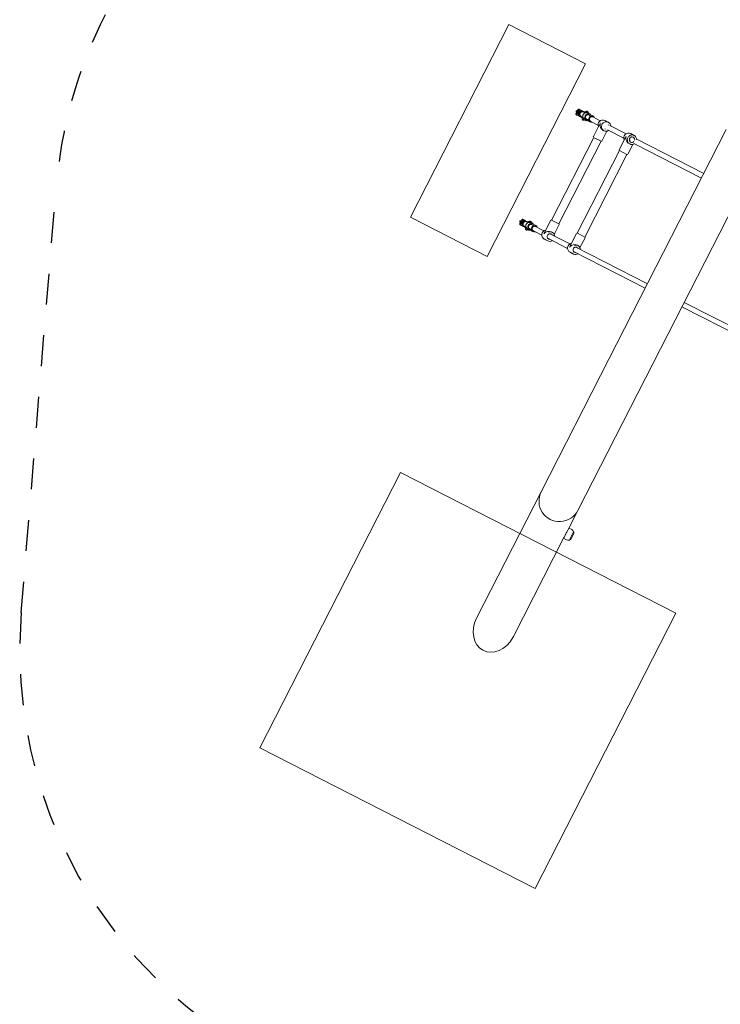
# Model space of a CAD drawing. Extents: x 5459245 to 5462690, y 5971016 to 5972523.
# Tile 79 of 136: x 5462449.27 to 5462451.54, y 5972208.21 to 5972211.39. Entities that reach past the tile are written whole.
import ezdxf

# ---------------------------------------------------------------- set-up
doc = ezdxf.new("R2010")
doc.units = 0
doc.linetypes.add('8', pattern=[0.5, 0.25, -0.25])
doc.layers.add('A_MAŁA ARCHITEKTURA', color=195, linetype='CONTINUOUS', lineweight=9)

# ---------------------------------------------------------------- blocks, each defined once
blk = doc.blocks.new('A$C43995eb0')
at = {"layer": 'A_MAŁA ARCHITEKTURA'}
for p, q in [((5750.6, 500), (6750.6, 500)), ((5750.6, 500), (5750.6, -500)), ((6750.6, 500), (6750.6, -500)), ((5750.6, -500), (6750.6, -500)), ((4300.6, -568.6), (5000.6, -568.6)), ((4300.6, -568.6), (4300.6, -847.6)), ((5000.6, -568.6), (5000.6, -847.6)), ((4300.6, -847.6), (5000.6, -847.6))]:
    blk.add_line(p, q, dxfattribs=at)
at = {"layer": 'A_MAŁA ARCHITEKTURA', "linetype": 'Continuous'}
for p, q in [((4842.6, 327.3), (4842.6, 66.5)), ((4858.6, 66.5), (4858.6, 327.3)), ((5117.4, 66.5), (4282.9, 66.5)), ((5598.4, 66.5), (5117.4, 66.5)), ((5670, 66.5), (5598.4, 66.5)), ((5662.6, 77.4), (5662.6, 66.5)), ((5665.9, 86), (5665.9, 85.7)), ((5693.1, 85.9), (5666.1, 85.9)), ((5695.9, 66.5), (5670, 66.5)), ((5673.2, 88.5), (5689, 88.5)), ((5685.1, 66.3), (5685.1, 66.5)), ((5699.6, 66.5), (5695.9, 66.5)), ((5696.3, 85.7), (5696.3, 86)), ((5699.6, 66.5), (5699.6, 77.4)), ((6056, 66.5), (5699.6, 66.5)), ((4282.9, -66.5), (5117.4, -66.5)), ((4442.6, -66.5), (4442.6, -310.4)), ((4458.6, -310.4), (4458.6, -66.5)), ((4842.6, -66.5), (4842.6, -327.3)), ((4858.6, -327.3), (4858.6, -66.5)), ((5117.4, -66.5), (5598.4, -66.5)), ((5598.4, -66.5), (6057.8, -66.5)), ((4498.7, -314.2), (4463, -314.2)), ((4500.6, -343.3), (4500.6, -316.1)), ((4800.6, -316.2), (4500.6, -316.2)), ((4800.6, -316.1), (4800.6, -342.9)), ((4838.3, -314.2), (4802.5, -314.2)), ((4435.1, -323.3), (4435.1, -328.8)), ((4435.1, -330.6), (4435.1, -336)), ((4435.8, -334.1), (4435.8, -334)), ((4442.6, -348.9), (4442.6, -408.4)), ((4444.5, -329.7), (4444.8, -329.4)), ((4449.6, -345), (4449.6, -344.5)), ((4454.3, -345.2), (4498.7, -345.2)), ((4458.6, -408.4), (4458.6, -348.9)), ((4466.1, -326.1), (4466.1, -323.3)), ((4500.6, -343.2), (4800.6, -343.2)), ((4800.6, -342.9), (4800.6, -343.3)), ((4802.5, -345.2), (4847, -345.2)), ((4835.1, -323.3), (4835.1, -326.1)), ((4842.6, -348.9), (4842.6, -421.1)), ((4851.6, -344.5), (4851.6, -345)), ((4858.6, -421.1), (4858.6, -348.9)), ((4866.1, -328.8), (4866.1, -323.3)), ((4866.1, -336), (4866.1, -330.6)), ((4498.7, -408), (4463, -408)), ((4500.6, -437.1), (4500.6, -409.9)), ((4800.6, -410), (4500.6, -410)), ((4800.6, -409.9), (4800.6, -436.7)), ((4838.3, -408), (4802.5, -408)), ((4435.1, -417.1), (4435.1, -422.6)), ((4435.1, -424.4), (4435.1, -429.9)), ((4435.8, -427.9), (4435.8, -427.8)), ((4442.6, -442.8), (4442.6, -469.3)), ((4449.6, -438.8), (4449.6, -438.3)), ((4454.3, -439), (4498.7, -439)), ((4458.6, -469.3), (4458.6, -442.8)), ((4466.1, -419.9), (4466.1, -417.1)), ((4500.6, -437), (4800.6, -437)), ((4800.6, -436.7), (4800.6, -437.1)), ((4802.5, -439), (4847, -439)), ((4835.1, -417.1), (4835.1, -419.9)), ((4842.6, -442.8), (4842.6, -473.1)), ((4851.6, -438.3), (4851.6, -438.8)), ((4858.6, -473.1), (4858.6, -442.8)), ((4866.1, -422.6), (4866.1, -417.1)), ((4866.1, -429.9), (4866.1, -424.4)), ((4439.6, -471.1), (4439.6, -482.8)), ((4442.6, -469.3), (4442.6, -469.9)), ((4442.6, -469.9), (4442.6, -471.1)), ((4442.6, -471.1), (4442.6, -471.5)), ((4442.6, -471.5), (4442.6, -482.8)), ((4442.7, -477.8), (4442.7, -472.5)), ((4458.6, -469.9), (4458.6, -469.3)), ((4458.6, -471.1), (4458.6, -469.9)), ((4458.6, -471.5), (4458.6, -471.1)), ((4458.6, -471.5), (4458.6, -482.8)), ((4458.6, -477.8), (4458.6, -472.5)), ((4461.6, -482.8), (4461.6, -471.1)), ((4839.6, -474.3), (4839.6, -486)), ((4842.6, -473.1), (4842.6, -473.6)), ((4842.6, -473.6), (4842.6, -474.7)), ((4842.6, -474.7), (4842.6, -475.1)), ((4842.6, -475.1), (4842.6, -486)), ((4842.7, -480.4), (4842.7, -476.1)), ((4858.6, -473.6), (4858.6, -473.1)), ((4858.6, -474.7), (4858.6, -473.6)), ((4858.6, -475.1), (4858.6, -474.7)), ((4858.6, -475.1), (4858.6, -486)), ((4858.6, -480.4), (4858.6, -476.1)), ((4861.6, -486), (4861.6, -474.3)), ((4437.2, -485.4), (4437.1, -485.5)), ((4437.1, -485.5), (4437.1, -491.2)), ((4437.1, -491.2), (4437.2, -491.3)), ((4437.2, -492.5), (4437.2, -484.2)), ((4439.6, -490.3), (4439.6, -482.8)), ((4440.6, -500.4), (4440.6, -503.1)), ((4440.6, -509.3), (4440.6, -512)), ((4440.9, -499.2), (4440.8, -499.7)), ((4443.1, -480.9), (4442.6, -480.7)), ((4442.6, -483.4), (4442.6, -484.7)), ((4442.6, -497.7), (4442.6, -498.2)), ((4442.6, -498.2), (4442.6, -503.5)), ((4458.6, -480.7), (4458.2, -480.9)), ((4458.6, -484.7), (4458.6, -483.4)), ((4458.6, -498.2), (4458.6, -497.7)), ((4458.6, -503.5), (4458.6, -498.2)), ((4460.5, -499.7), (4460.4, -499.2)), ((4460.6, -503.1), (4460.6, -500.4)), ((4460.6, -512), (4460.6, -509.3)), ((4461.6, -482.8), (4461.6, -490.3)), ((4464.1, -483.3), (4464, -483.4)), ((4464, -493.3), (4464.1, -493.3)), ((4464.1, -483.3), (4464.1, -493.3)), ((4837.2, -487.8), (4837.1, -487.8)), ((4837.1, -487.8), (4837.1, -493.5)), ((4837.1, -493.5), (4837.2, -493.6)), ((4837.2, -494.8), (4837.2, -486.5)), ((4839.6, -493), (4839.6, -486)), ((4840.6, -501.8), (4840.6, -504.4)), ((4842.6, -486.7), (4842.6, -487.9)), ((4842.6, -500.3), (4842.6, -500.8)), ((4842.6, -500.8), (4842.6, -505.9)), ((4858.6, -487.9), (4858.6, -486.7)), ((4858.6, -500.8), (4858.6, -500.3)), ((4858.6, -505.9), (4858.6, -500.8)), ((4860.6, -504.4), (4860.6, -501.8)), ((4861.6, -486), (4861.6, -493)), ((4864.1, -485.7), (4864, -485.7)), ((4864, -495.6), (4864.1, -495.7)), ((4864.1, -485.7), (4864.1, -495.7)), ((4440.6, -518.1), (4440.6, -520)), ((4446.6, -511.9), (4446.6, -511)), ((4447.6, -511.5), (4447.6, -514.2)), ((4447.6, -520.4), (4447.6, -523.1)), ((4453.6, -514.2), (4453.6, -511.5)), ((4453.6, -523.1), (4453.6, -520.4)), ((4454.6, -511), (4454.6, -512)), ((4460.6, -520), (4460.6, -518.1)), ((4840.6, -510.1), (4840.6, -512.6)), ((4840.6, -518.3), (4840.6, -520)), ((4847.6, -513.3), (4847.6, -515.1)), ((4847.6, -515.1), (4847.8, -516)), ((4847.6, -520.9), (4847.6, -523.4)), ((4853.4, -516.2), (4853.6, -515.1)), ((4853.6, -515.1), (4853.6, -513.2)), ((4853.6, -523.4), (4853.6, -520.9)), ((4860.6, -512.6), (4860.6, -510.1)), ((4860.6, -520), (4860.6, -518.3))]:
    blk.add_line(p, q, dxfattribs=at)
at = {"layer": 'A_MAŁA ARCHITEKTURA', "linetype": '8', "lineweight": 25, "ltscale": 2}
blk.add_line((6712.3, -1387), (5437.3, -1912), dxfattribs=at)
at = {"layer": 'A_MAŁA ARCHITEKTURA', "linetype": 'Continuous', "flags": 128}
for points in [[(4466.1, -323.3), (4466, -325.6), (4465.4, -327.9), (4464.5, -330), (4463.3, -332), (4461.8, -333.8), (4460, -335.3), (4458, -336.6), (4455.9, -337.5), (4453.6, -338.1), (4451.2, -338.4), (4448.9, -338.3), (4446.5, -337.9), (4444.3, -337.1), (4442.2, -336), (4440.3, -334.6), (4438.7, -332.9), (4437.3, -331), (4436.3, -329), (4435.5, -326.8), (4435.2, -324.5), (4435.2, -322.2), (4435.5, -319.9), (4436.3, -317.7), (4437.3, -315.6), (4438.7, -313.7), (4440.3, -312.1), (4442.2, -310.7), (4443.1, -310.2)], [(4441.6, -323.3), (4441.8, -325.1), (4442.4, -326.8), (4443.3, -328.3), (4444.4, -329.7), (4445.9, -330.8), (4447.5, -331.5), (4449.3, -332), (4451.1, -332.1), (4452.9, -331.8), (4454.6, -331.2), (4456.2, -330.2), (4457.5, -329), (4458.5, -327.6), (4459.2, -325.9), (4459.6, -324.2), (4459.6, -322.4), (4459.2, -320.7), (4458.5, -319.1), (4457.5, -317.6), (4456.2, -316.4), (4454.6, -315.5), (4453.2, -314.9)], [(4841.6, -323.3), (4841.8, -325.1), (4842.4, -326.8), (4843.3, -328.3), (4844.4, -329.7), (4845.9, -330.8), (4847.5, -331.5), (4849.3, -332), (4851.1, -332.1), (4852.9, -331.8), (4854.6, -331.2), (4856.2, -330.2), (4857.5, -329), (4858.5, -327.6), (4859.2, -325.9), (4859.6, -324.2), (4859.6, -322.4), (4859.2, -320.7), (4858.6, -319.3)], [(4466.1, -417.1), (4466, -419.4), (4465.4, -421.7), (4464.5, -423.8), (4463.3, -425.8), (4461.8, -427.6), (4460, -429.1), (4458, -430.4), (4455.9, -431.3), (4453.6, -431.9), (4451.2, -432.2), (4448.9, -432.1), (4446.5, -431.7), (4444.3, -430.9), (4442.2, -429.8), (4440.3, -428.4), (4438.7, -426.7), (4437.3, -424.8), (4436.3, -422.8), (4435.5, -420.6), (4435.2, -418.3), (4435.2, -416), (4435.5, -413.7), (4436.3, -411.5), (4437.3, -409.4), (4438.7, -407.6), (4440.3, -405.9), (4442.2, -404.5), (4442.6, -404.2)], [(4841.6, -417.1), (4841.8, -418.9), (4842.4, -420.6), (4843.3, -422.1), (4844.4, -423.5), (4845.9, -424.6), (4847.5, -425.3), (4849.3, -425.8), (4851.1, -425.9), (4852.9, -425.6), (4854.6, -425), (4856.2, -424.1), (4857.5, -422.8), (4858.5, -421.4), (4859.2, -419.8), (4859.6, -418), (4859.6, -416.3), (4859.2, -414.5), (4858.6, -413.1)], [(4442.6, -483.4), (4442.8, -485.1), (4443.4, -486.7), (4444.3, -488.1), (4445.5, -489.3), (4446.9, -490.3), (4448.5, -490.9), (4450.2, -491.1), (4451.9, -491.1), (4453.6, -490.6), (4455.1, -489.8), (4456.4, -488.7), (4457.5, -487.4), (4458.2, -485.9), (4458.6, -484.3), (4458.6, -482.6), (4458.2, -480.9), (4457.5, -479.4), (4456.4, -478.1), (4455.9, -477.6)], [(4842.6, -486.7), (4842.8, -488.4), (4843.4, -490), (4844.3, -491.4), (4845.5, -492.7), (4846.9, -493.6), (4848.5, -494.2), (4850.2, -494.5), (4851.9, -494.4), (4853.6, -494), (4855.1, -493.2), (4856.4, -492.1), (4857.5, -490.7), (4858.2, -489.2), (4858.6, -487.6), (4858.6, -485.9), (4858.2, -484.3), (4857.5, -482.7), (4856.4, -481.4), (4856, -481)], [(4843.4, -483.5), (4843.3, -483.4), (4842.6, -483)], [(4858.6, -483), (4858, -483.4), (4857.9, -483.5)]]:
    blk.add_lwpolyline(points, dxfattribs=at)
at = {"layer": 'A_MAŁA ARCHITEKTURA', "linetype": '8', "lineweight": 25, "ltscale": 2}
for centre, start, end in [((6141.1, 0), 292.3801, 67.6199), ((4866.1, -525), 270, 292.3801)]:
    blk.add_arc(centre, 1500, start, end, dxfattribs=at)
at = {"layer": 'A_MAŁA ARCHITEKTURA', "linetype": 'Continuous'}
for centre, radius, start, end in [((5598.4, 0), 66.5, 270, 90), ((5674.7, 77.4), 12, 136.4988, 180), ((5666, 86), 0.1, 127.1849, 180.1972), ((5673.2, 76.5), 12, 90, 127.1849), ((5689, 76.5), 12, 52.8151, 90), ((5696.2, 86), 0.1, 359.8028, 52.8151), ((5687.6, 77.4), 12, 0, 43.5012), ((4450.4, -323.4), 8.78, 105.6149, 179.502), ((4451.2, -323.4), 15, 0.2813, 62.0089), ((4498.7, -316.1), 1.9, 0, 90), ((4802.5, -316.1), 1.9, 90, 180), ((4850, -323.3), 14.8, 119.7145, 226.3774), ((4851.2, -323.4), 15, 0.2345, 60.081), ((4450.7, -335.6), 15.6, 181.5851, 322.0232), ((4498.7, -343.3), 1.9, 270, 0), ((4802.5, -343.3), 1.9, 180, 270), ((4850.6, -335.6), 15.6, 217.904, 358.4877), ((4850.2, -323.3), 8.56, 152.0301, 179.952), ((4450.2, -417.2), 8.6, 143.5605, 179.8922), ((4451.1, -417.2), 8.59, 1.1791, 36.4693), ((4451.2, -417.2), 15, 0.2691, 60.0561), ((4498.7, -409.9), 1.9, 0, 90), ((4802.5, -409.9), 1.9, 90, 180), ((4850, -417.1), 14.8, 119.7145, 226.3774), ((4850.2, -417.1), 8.56, 152.0301, 179.952), ((4851.2, -417.2), 15, 0.2345, 60.081), ((4450.7, -429.4), 15.6, 181.5851, 322.0232), ((4498.7, -437.1), 1.9, 270, 0), ((4802.5, -437.1), 1.9, 180, 270), ((4850.6, -429.4), 15.6, 217.904, 358.4877), ((4450.1, -471.2), 10.5, 135.5285, 179.8107), ((4450.5, -469.2), 7.86, 180.8626, 271.036), ((4450.6, -469.1), 8, 181.4334, 358.5666), ((4450.6, -469.7), 8, 181.4334, 358.5666), ((4450.6, -471.5), 8, 180, 0), ((4450.3, -483.5), 7.64, 129.6566, 179.7778), ((4450.1, -478.7), 7.49, 172.5787, 179.9992), ((4450.8, -469.2), 7.86, 268.964, 359.1374), ((4451.2, -471.2), 10.5, 0.2227, 44.4381), ((4451.2, -478.7), 7.49, 0.0008, 7.4213), ((4850.2, -474.3), 10.5, 135.6948, 179.8396), ((4850.5, -473), 7.88, 180.7343, 270.8862), ((4850.6, -472.9), 8, 181.2234, 358.7766), ((4850.6, -473.4), 8, 181.2234, 358.7766), ((4850.6, -475.1), 8, 180, 0), ((4850.8, -473), 7.88, 269.1138, 359.2657), ((4851.1, -474.3), 10.6, 0.1888, 44.2768), ((4441, -484.2), 3.87, 111.2369, 180), ((4441, -492.5), 3.87, 180, 277.2691), ((4450.6, -482.5), 11, 181.4831, 358.5169), ((4450.3, -490.3), 10.6, 180.4617, 246.5807), ((4450.1, -482.8), 7.49, 180, 182.5558), ((4450.6, -484.5), 8, 181.4703, 358.5297), ((4450.6, -503.5), 8, 180, 0), ((4451, -490.3), 10.6, 293.4193, 359.5383), ((4451.2, -482.8), 7.49, 357.4442, 360), ((4460.2, -492.5), 3.87, 262.7309, 347.8292), ((4460.2, -484.2), 3.86, 12.1708, 68.7631), ((4841, -486.5), 3.86, 111.2369, 180), ((4841, -494.8), 3.86, 180, 274.1061), ((4850.6, -485.7), 11, 181.2658, 358.7342), ((4850.3, -492.9), 10.7, 180.3921, 246.3944), ((4850.2, -481.3), 7.56, 172.6145, 179.9993), ((4850.3, -486.8), 7.68, 131.3375, 179.8198), ((4850.2, -486), 7.56, 180.0001, 182.925), ((4850.6, -487.7), 8, 181.2549, 358.7451), ((4850.6, -505.9), 8, 180, 0), ((4851, -492.9), 10.7, 293.6056, 359.6079), ((4851.1, -481.3), 7.56, 0.0007, 7.3855), ((4851.1, -486), 7.56, 357.0723, 359.9999), ((4860.2, -494.8), 3.86, 265.8939, 347.8292), ((4860.2, -486.5), 3.86, 12.1708, 68.7631)]:
    blk.add_arc(centre, radius, start, end, dxfattribs=at)
for centre, major_axis, ratio, start_param, end_param in [((6057.8, 0), (-83.3, 0), 0.798754, 1.570796, 4.676347), ((4450.6, -329.7), (12.2, -12.2), 0.787434, 5.31486, 5.379421), ((4450.6, -329.7), (12.2, 12.2), 0.787434, 3.980796, 4.045357), ((4450.6, -329.7), (12.2, 12.2), 0.787434, 4.045357, 5.616154), ((4450.6, -329.7), (-12.2, 12.2), 0.787434, 2.237828, 2.474561), ((4850.6, -329.7), (-12.2, 12.2), 0.787434, 0.667032, 2.237828), ((4850.6, -329.7), (12.2, 12.2), 0.787434, 3.808624, 4.045357), ((4850.6, -329.7), (12.2, 12.2), 0.787434, 4.045357, 4.109918), ((4850.6, -329.7), (-12.2, 12.2), 0.787434, 2.237828, 2.302389), ((4450.6, -423.5), (12.2, -12.2), 0.787434, 5.31486, 5.379421), ((4450.6, -423.5), (12.2, 12.2), 0.787434, 3.980796, 4.045357), ((4450.6, -423.5), (12.2, 12.2), 0.787434, 4.045357, 5.616154), ((4450.6, -423.5), (-12.2, 12.2), 0.787434, 2.237828, 2.474561), ((4850.6, -423.5), (-12.2, 12.2), 0.787434, 0.667032, 2.237828), ((4850.6, -423.5), (12.2, 12.2), 0.787434, 3.808624, 4.045357), ((4850.6, -423.5), (12.2, 12.2), 0.787434, 4.045357, 4.109918), ((4850.6, -423.5), (-12.2, 12.2), 0.787434, 2.237828, 2.302389), ((4450.6, -476.8), (0, 8.38), 0.954881, 1.691133, 1.99369), ((4450.6, -476.8), (0, 8.38), 0.954881, 4.289496, 4.592052), ((4850.6, -479.4), (0, 8.37), 0.955972, 1.691505, 2.04311), ((4850.6, -479.4), (0, 8.37), 0.955972, 4.240075, 4.591679)]:
    blk.add_ellipse(centre, major_axis=major_axis, ratio=ratio, start_param=start_param, end_param=end_param, dxfattribs=at)
for points, knots in [([(5677.8, 66.5), (5678.3, 66.5), (5679.3, 66.5), (5681.2, 66.4), (5683, 66.3), (5684.7, 66.3), (5685.9, 66.3), (5686.6, 66.3), (5686.6, 66.3), (5686.6, 66.4)], [0, 0, 0, 0, 0.141689, 0.293386, 0.445515, 0.597896, 0.749952, 0.901612, 1, 1, 1, 1]), ([(5686.6, 66.4), (5686.6, 66.4), (5686.4, 66.4), (5685.8, 66.5), (5685.2, 66.5), (5685.1, 66.5)], [0, 0, 0, 0, 0.45196, 0.903943, 1, 1, 1, 1]), ([(6056, 66.5), (6056.2, 66.5), (6056.8, 66.5), (6057.8, 66.5), (6058.8, 66.5), (6059.7, 66.4), (6060.4, 66.4), (6060.7, 66.4), (6060.8, 66.5), (6060.8, 66.5)], [0, 0, 0, 0, 0.143147, 0.295194, 0.447371, 0.599621, 0.751773, 0.903809, 1, 1, 1, 1]), ([(4435.8, -334), (4435.8, -333.9), (4435.8, -333.6), (4435.6, -332.8), (4435.4, -331.7), (4435.2, -330.3), (4435.1, -329.2), (4435.1, -328.8), (4435.1, -328.8)], [0, 0, 0, 0, 0.181541, 0.357533, 0.549495, 0.765929, 0.998551, 1, 1, 1, 1]), ([(4435.2, -329.6), (4435.2, -329.7), (4435.1, -330.4), (4435.1, -331.5), (4435.3, -332.8), (4435.6, -333.8), (4435.7, -334), (4435.7, -334.1)], [0, 0, 0, 0, 0.048894, 0.288697, 0.532361, 0.773054, 1, 1, 1, 1]), ([(4444.8, -329.5), (4445.1, -329.2), (4445.7, -328.7), (4446.4, -328.4), (4446.8, -328.2)], [0, 0, 0, 0, 0.5156008, 1, 1, 1, 1]), ([(4454.5, -328.2), (4454.6, -328.2), (4455.1, -328.4), (4455.9, -328.9), (4456.5, -329.5), (4456.7, -329.7)], [0, 0, 0, 0, 0.048801, 0.678264, 1, 1, 1, 1]), ([(4866.1, -328.8), (4866.1, -329.3), (4866.1, -330.3), (4865.9, -331.9), (4865.6, -333.1), (4865.5, -333.9), (4865.5, -334.2), (4865.6, -334), (4865.8, -333.5), (4866, -332.6), (4866.1, -331.3), (4866.2, -330.2), (4866.1, -329.6), (4866.1, -329.6)], [0, 0, 0, 0, 0.110665, 0.220574, 0.328974, 0.427277, 0.512811, 0.592746, 0.678373, 0.773272, 0.879043, 0.988761, 1, 1, 1, 1]), ([(4435.8, -427.8), (4435.8, -427.7), (4435.8, -427.4), (4435.6, -426.6), (4435.4, -425.5), (4435.2, -424.1), (4435.1, -423), (4435.1, -422.6), (4435.1, -422.6)], [0, 0, 0, 0, 0.181541, 0.357533, 0.549495, 0.765929, 0.998551, 1, 1, 1, 1]), ([(4435.2, -423.4), (4435.2, -423.5), (4435.1, -424.2), (4435.1, -425.3), (4435.3, -426.6), (4435.6, -427.6), (4435.7, -427.8), (4435.7, -427.9)], [0, 0, 0, 0, 0.048894, 0.288697, 0.532361, 0.773054, 1, 1, 1, 1]), ([(4866.1, -422.6), (4866.1, -423.1), (4866.1, -424.1), (4865.9, -425.7), (4865.6, -426.9), (4865.5, -427.7), (4865.5, -428), (4865.6, -427.8), (4865.8, -427.3), (4866, -426.4), (4866.1, -425.1), (4866.2, -424), (4866.1, -423.4), (4866.1, -423.4)], [0, 0, 0, 0, 0.1106647, 0.2205743, 0.3289739, 0.4272768, 0.5128107, 0.5927458, 0.6783727, 0.7732717, 0.8790429, 0.9887612, 1, 1, 1, 1]), ([(4437.2, -489.1), (4436.9, -489.3), (4436.3, -489.8), (4435.5, -490.8), (4434.9, -492.1), (4434.8, -493), (4434.8, -493.5)], [0, 0, 0, 0, 0.172484, 0.447161, 0.725293, 1, 1, 1, 1]), ([(4434.8, -493.5), (4434.8, -493.9), (4434.9, -494.7), (4435.5, -496), (4436.6, -497.3), (4438.2, -498.3), (4439.9, -498.9), (4441.3, -499.4), (4442.3, -499.5), (4442.6, -499.6)], [0, 0, 0, 0, 0.126343, 0.243395, 0.440237, 0.594726, 0.754026, 0.925395, 1, 1, 1, 1]), ([(4440.8, -499.6), (4440.8, -499.7), (4440.7, -499.9), (4440.6, -500.3), (4440.7, -500.8), (4440.8, -501.4), (4441.2, -502.1), (4441.8, -502.8), (4442.4, -503), (4442.6, -503.1)], [0, 0, 0, 0, 0.05676, 0.166539, 0.27631, 0.38608, 0.608013, 0.829971, 1, 1, 1, 1]), ([(4440.8, -508.4), (4440.8, -508.5), (4440.7, -508.7), (4440.6, -509.2), (4440.7, -509.6), (4440.8, -510.3), (4441.2, -511), (4441.9, -511.7), (4442.8, -512.1), (4443.4, -512.2), (4443.6, -512.2), (4443.6, -512.2)], [0, 0, 0, 0, 0.046198, 0.135551, 0.224896, 0.314241, 0.494877, 0.675534, 0.856258, 0.992782, 1, 1, 1, 1]), ([(4440.7, -503.1), (4440.7, -503.2), (4440.7, -503.5), (4440.8, -504.1), (4441.2, -504.9), (4441.9, -505.5), (4442.6, -505.9), (4443, -505.9), (4443.1, -505.9)], [0, 0, 0, 0, 0.08964, 0.209021, 0.450382, 0.691772, 0.933251, 1, 1, 1, 1]), ([(4440.8, -503.9), (4440.8, -504.1), (4441, -504.5), (4441.5, -505.3), (4442.2, -506), (4442.9, -506.3), (4443.2, -506.5)], [0, 0, 0, 0, 0.191911, 0.388185, 0.75547, 1, 1, 1, 1]), ([(4442.7, -506.2), (4442.3, -506.5), (4441.6, -507), (4441, -507.8), (4440.8, -508.3), (4440.8, -508.5)], [0, 0, 0, 0, 0.436572, 0.72302, 1, 1, 1, 1]), ([(4446, -500), (4446.8, -500.2), (4448.3, -500.6), (4451, -500.8), (4453.4, -500.5), (4454.7, -500.2), (4455.2, -500)], [0, 0, 0, 0, 0.266006, 0.531719, 0.802227, 1, 1, 1, 1]), ([(4460.5, -508.4), (4460.6, -508.7), (4460.7, -509.1), (4460.6, -509.9), (4460.3, -510.7), (4459.7, -511.5), (4458.8, -512), (4458.1, -512.2), (4457.7, -512.2), (4457.6, -512.2), (4457.6, -512.2)], [0, 0, 0, 0, 0.15914, 0.248365, 0.42876, 0.609162, 0.78963, 0.970096, 0.992792, 1, 1, 1, 1]), ([(4458, -506.5), (4458.1, -506.4), (4458.9, -506.1), (4459.6, -505.5), (4460.3, -504.6), (4460.4, -504.1), (4460.5, -503.9)], [0, 0, 0, 0, 0.083285, 0.519481, 0.763778, 1, 1, 1, 1]), ([(4460.6, -503.1), (4460.6, -503.2), (4460.6, -503.5), (4460.5, -504.1), (4460.1, -504.9), (4459.4, -505.5), (4458.7, -505.9), (4458.3, -505.9), (4458.2, -505.9)], [0, 0, 0, 0, 0.091441, 0.213218, 0.459427, 0.705663, 0.951991, 1, 1, 1, 1]), ([(4458.6, -499.6), (4458.9, -499.5), (4460, -499.4), (4461.4, -498.9), (4463, -498.3), (4464.7, -497.3), (4465.8, -496), (4466.4, -494.7), (4466.5, -493.9), (4466.5, -493.5)], [0, 0, 0, 0, 0.074605, 0.245974, 0.405274, 0.559763, 0.756605, 0.873657, 1, 1, 1, 1]), ([(4460.5, -499.6), (4460.6, -499.8), (4460.7, -500.3), (4460.6, -501.1), (4460.3, -501.8), (4459.7, -502.6), (4459.1, -503), (4458.7, -503.1), (4458.6, -503.1)], [0, 0, 0, 0, 0.195119, 0.304518, 0.525698, 0.746887, 0.968156, 1, 1, 1, 1]), ([(4460.5, -508.5), (4460.5, -508.3), (4460.3, -507.9), (4459.8, -507.1), (4459.2, -506.5), (4458.7, -506.2), (4458.6, -506.2)], [0, 0, 0, 0, 0.224852, 0.454816, 0.885143, 1, 1, 1, 1]), ([(4466.5, -493.5), (4466.5, -493.1), (4466.4, -492.2), (4465.9, -490.9), (4465.1, -489.9), (4464.4, -489.4), (4464.1, -489.2)], [0, 0, 0, 0, 0.238885, 0.504926, 0.792445, 1, 1, 1, 1]), ([(4837.2, -491.3), (4836.7, -491.6), (4836, -492.1), (4835, -493.7), (4834.9, -494.8), (4834.8, -495.5)], [0, 0, 0, 0, 0.373567, 0.605169, 1, 1, 1, 1]), ([(4834.8, -495.5), (4834.8, -495.9), (4834.9, -496.6), (4835.5, -497.9), (4836.6, -499.2), (4838.3, -500.2), (4840, -500.8), (4841.4, -501.2), (4842.4, -501.3), (4842.6, -501.4)], [0, 0, 0, 0, 0.124841, 0.241223, 0.439377, 0.597504, 0.758593, 0.930089, 1, 1, 1, 1]), ([(4840.8, -501), (4840.8, -501.1), (4840.7, -501.3), (4840.6, -501.7), (4840.7, -502.2), (4840.8, -502.9), (4841.2, -503.6), (4841.8, -504.3), (4842.4, -504.5), (4842.6, -504.6)], [0, 0, 0, 0, 0.070558, 0.178731, 0.286896, 0.395061, 0.613747, 0.832458, 1, 1, 1, 1]), ([(4840.8, -509.2), (4840.8, -509.3), (4840.7, -509.5), (4840.6, -509.9), (4840.7, -510.4), (4840.8, -511.1), (4841.2, -511.8), (4841.9, -512.5), (4842.8, -512.9), (4843.4, -513), (4843.6, -513), (4843.6, -513)], [0, 0, 0, 0, 0.057585, 0.145871, 0.234149, 0.322428, 0.500907, 0.679408, 0.857974, 0.992868, 1, 1, 1, 1]), ([(4840.7, -504.4), (4840.7, -504.5), (4840.7, -504.8), (4840.8, -505.4), (4841.2, -506.1), (4841.9, -506.8), (4842.5, -507.1), (4842.9, -507.2), (4842.9, -507.2)], [0, 0, 0, 0, 0.094803, 0.221059, 0.476321, 0.731613, 0.987, 1, 1, 1, 1]), ([(4840.8, -505.2), (4840.8, -505.4), (4841, -505.8), (4841.5, -506.5), (4842.2, -507.2), (4842.8, -507.5), (4843, -507.5)], [0, 0, 0, 0, 0.206049, 0.42354, 0.850668, 1, 1, 1, 1]), ([(4842.5, -507.3), (4842.2, -507.5), (4841.6, -507.8), (4841.1, -508.5), (4840.9, -509), (4840.8, -509.2)], [0, 0, 0, 0, 0.345504, 0.679234, 1, 1, 1, 1]), ([(4846, -502.7), (4846.8, -502.9), (4848.3, -503.3), (4851, -503.5), (4853.4, -503.2), (4854.7, -502.9), (4855.2, -502.7)], [0, 0, 0, 0, 0.266006, 0.531719, 0.802227, 1, 1, 1, 1]), ([(4860.5, -509.2), (4860.5, -509.5), (4860.7, -509.9), (4860.6, -510.7), (4860.3, -511.5), (4859.7, -512.3), (4858.8, -512.8), (4858.1, -513), (4857.7, -513), (4857.6, -513), (4857.6, -513)], [0, 0, 0, 0, 0.168839, 0.257035, 0.435349, 0.613671, 0.792056, 0.970441, 0.992875, 1, 1, 1, 1]), ([(4860.6, -504.4), (4860.6, -504.5), (4860.6, -504.8), (4860.5, -505.4), (4860.1, -506.1), (4859.4, -506.8), (4858.8, -507.1), (4858.4, -507.2), (4858.4, -507.2)], [0, 0, 0, 0, 0.095882, 0.223576, 0.481744, 0.739942, 0.998236, 1, 1, 1, 1]), ([(4858.4, -507.5), (4858.8, -507.2), (4859.6, -506.7), (4860.2, -505.9), (4860.4, -505.4), (4860.5, -505.2)], [0, 0, 0, 0, 0.451168, 0.73102, 1, 1, 1, 1]), ([(4858.6, -501.4), (4858.9, -501.3), (4859.9, -501.2), (4861.3, -500.8), (4863, -500.2), (4864.7, -499.2), (4865.8, -497.9), (4866.4, -496.6), (4866.5, -495.9), (4866.5, -495.5)], [0, 0, 0, 0, 0.069911, 0.241407, 0.402496, 0.560623, 0.758777, 0.875159, 1, 1, 1, 1]), ([(4860.5, -500.9), (4860.5, -501.2), (4860.7, -501.7), (4860.6, -502.5), (4860.3, -503.3), (4859.7, -504.1), (4859.1, -504.5), (4858.7, -504.6), (4858.6, -504.6)], [0, 0, 0, 0, 0.206473, 0.314328, 0.532388, 0.750457, 0.968605, 1, 1, 1, 1]), ([(4860.5, -509.2), (4860.4, -509), (4860.3, -508.6), (4859.8, -507.9), (4859.2, -507.5), (4858.8, -507.2)], [0, 0, 0, 0, 0.246293, 0.506262, 1, 1, 1, 1]), ([(4866.5, -495.5), (4866.4, -494.8), (4866.3, -493.7), (4865.4, -492.2), (4864.7, -491.7), (4864.3, -491.4)], [0, 0, 0, 0, 0.414751, 0.658039, 1, 1, 1, 1]), ([(4440.8, -517.3), (4440.8, -517.4), (4440.7, -517.6), (4440.6, -518), (4440.7, -518.5), (4440.8, -519.1), (4441.2, -519.9), (4441.9, -520.6), (4442.8, -521), (4443.4, -521.1), (4443.6, -521.1), (4443.6, -521.1)], [0, 0, 0, 0, 0.046198, 0.135551, 0.224896, 0.314241, 0.494877, 0.675534, 0.856258, 0.992782, 1, 1, 1, 1]), ([(4440.7, -512), (4440.7, -512.1), (4440.7, -512.4), (4440.8, -513), (4441.2, -513.7), (4441.9, -514.4), (4442.8, -514.8), (4443.4, -514.9), (4443.6, -514.9), (4443.6, -514.9)], [0, 0, 0, 0, 0.079658, 0.185744, 0.400228, 0.614736, 0.829324, 0.991429, 1, 1, 1, 1]), ([(4446.6, -520), (4446.6, -520.2), (4446.6, -520.7), (4446.3, -521.6), (4445.6, -522.4), (4444.7, -523), (4443.7, -523.2), (4442.7, -523), (4441.8, -522.5), (4441.2, -521.8), (4440.7, -520.9), (4440.7, -520.3), (4440.7, -520)], [0, 0, 0, 0, 0.055406, 0.167432, 0.279068, 0.387573, 0.492494, 0.595039, 0.697341, 0.801514, 0.908904, 1, 1, 1, 1]), ([(4440.8, -512.7), (4440.8, -513), (4441, -513.4), (4441.5, -514.1), (4442.3, -514.9), (4443.5, -515.5), (4445.1, -516), (4446.5, -516.4), (4447.5, -516.4), (4447.6, -516.4)], [0, 0, 0, 0, 0.095083, 0.192328, 0.3743, 0.537732, 0.687398, 0.97032, 1, 1, 1, 1]), ([(4442.7, -515.1), (4442.3, -515.4), (4441.6, -515.8), (4441, -516.6), (4440.8, -517.1), (4440.8, -517.4)], [0, 0, 0, 0, 0.436572, 0.72302, 1, 1, 1, 1]), ([(4446.1, -511), (4446.1, -511), (4445.9, -511.3), (4445.4, -511.7), (4444.5, -512.1), (4443.9, -512.2), (4443.7, -512.2), (4443.6, -512.2)], [0, 0, 0, 0, 0.020418, 0.370729, 0.72121, 0.986003, 1, 1, 1, 1]), ([(4446.6, -511.9), (4446.6, -512.1), (4446.6, -512.3), (4446.5, -512.9), (4446.1, -513.7), (4445.4, -514.4), (4444.5, -514.8), (4443.9, -514.9), (4443.7, -514.9), (4443.6, -514.9)], [0, 0, 0, 0, 0.07967, 0.18574, 0.400191, 0.61469, 0.829294, 0.99143, 1, 1, 1, 1]), ([(4446.1, -519.8), (4446.1, -519.9), (4445.9, -520.2), (4445.4, -520.6), (4444.5, -521), (4443.9, -521.1), (4443.7, -521.1), (4443.6, -521.1)], [0, 0, 0, 0, 0.020418, 0.370729, 0.72121, 0.986003, 1, 1, 1, 1]), ([(4446.1, -511.1), (4446.1, -511.1), (4446.1, -511.1), (4446.6, -511), (4447.1, -510.9), (4447.5, -510.9), (4447.6, -510.9)], [0, 0, 0, 0, 0.209223, 0.519491, 0.836005, 1, 1, 1, 1]), ([(4446.1, -520), (4446.1, -520), (4446.1, -520), (4446.6, -519.9), (4447.1, -519.8), (4447.5, -519.7), (4447.6, -519.7)], [0, 0, 0, 0, 0.209223, 0.519491, 0.836005, 1, 1, 1, 1]), ([(4447.6, -510.9), (4447.6, -510.9), (4447.6, -511.2), (4447.6, -511.4), (4447.6, -511.6)], [0, 0, 0, 0, 0.035853, 1, 1, 1, 1]), ([(4453.6, -511.5), (4453.6, -511.5), (4453.6, -511.5), (4453.6, -511.6), (4453.6, -511.8), (4453.6, -512.3), (4453.2, -513.1), (4452.6, -513.8), (4451.7, -514.3), (4450.8, -514.4), (4450, -514.3), (4449.2, -514.1), (4448.4, -513.5), (4447.8, -512.6), (4447.7, -511.9), (4447.6, -511.6), (4447.6, -511.5), (4447.6, -511.5)], [0, 0, 0, 0, 0.004287, 0.007532, 0.020515, 0.072606, 0.17788, 0.285229, 0.392559, 0.499869, 0.552939, 0.660235, 0.767535, 0.874875, 0.982214, 0.995713, 1, 1, 1, 1]), ([(4447.6, -514.1), (4447.6, -514.2), (4447.6, -514.3), (4447.6, -514.3), (4447.6, -514.3)], [0, 0, 0, 0, 0.796478, 1, 1, 1, 1]), ([(4447.6, -514.2), (4447.7, -514.5), (4447.7, -515.1), (4448.1, -515.9), (4448.6, -516.4), (4449.1, -516.9), (4449.7, -517.1), (4450.3, -517.3), (4451, -517.3), (4451.7, -517.1), (4452.4, -516.7), (4453, -516.2), (4453.5, -515.3), (4453.6, -514.6), (4453.6, -514.2)], [0, 0, 0, 0, 0.101717, 0.190671, 0.265375, 0.326362, 0.413136, 0.466355, 0.52537, 0.620106, 0.688318, 0.773987, 0.878566, 1, 1, 1, 1]), ([(4453.6, -514.2), (4453.6, -514.2), (4453.6, -514.5), (4453.5, -515.2), (4453, -516.1), (4452.2, -516.7), (4451.4, -517), (4450.8, -517.1), (4450.3, -517.1), (4449.6, -517), (4448.8, -516.6), (4448.1, -515.9), (4447.7, -515), (4447.6, -514.4), (4447.6, -514.2), (4447.6, -514.2)], [0, 0, 0, 0, 0.004286, 0.111621, 0.218955, 0.326276, 0.433577, 0.48664, 0.539698, 0.592756, 0.700028, 0.807313, 0.914638, 0.995714, 1, 1, 1, 1]), ([(4447.6, -514.5), (4447.6, -514.6), (4447.6, -515.4), (4447.6, -517), (4447.6, -518.7), (4447.6, -519.8), (4447.6, -520.2), (4447.6, -520.4)], [0, 0, 0, 0, 0.033143, 0.293046, 0.614674, 0.799541, 1, 1, 1, 1]), ([(4453.6, -520.4), (4453.6, -520.4), (4453.6, -520.4), (4453.6, -520.5), (4453.6, -520.7), (4453.6, -521.2), (4453.2, -521.9), (4452.6, -522.7), (4451.7, -523.1), (4450.8, -523.3), (4450, -523.2), (4449.2, -522.9), (4448.4, -522.3), (4447.8, -521.5), (4447.7, -520.8), (4447.6, -520.4), (4447.6, -520.4), (4447.6, -520.4)], [0, 0, 0, 0, 0.004287, 0.007532, 0.020515, 0.072606, 0.17788, 0.285229, 0.392559, 0.499869, 0.552939, 0.660235, 0.767535, 0.874875, 0.982214, 0.995713, 1, 1, 1, 1]), ([(4447.6, -523), (4447.6, -523.1), (4447.6, -523.2), (4447.6, -523.1), (4447.6, -523.1)], [0, 0, 0, 0, 0.796478, 1, 1, 1, 1]), ([(4453.6, -523), (4453.6, -523), (4453.6, -523.4), (4453.5, -524.1), (4453, -524.9), (4452.2, -525.6), (4451.4, -525.9), (4450.8, -526), (4450.3, -525.9), (4449.6, -525.8), (4448.8, -525.4), (4448.1, -524.7), (4447.7, -523.9), (4447.6, -523.3), (4447.6, -523), (4447.6, -523)], [0, 0, 0, 0, 0.004286, 0.111621, 0.218955, 0.326276, 0.433577, 0.48664, 0.539698, 0.592756, 0.700028, 0.807313, 0.914638, 0.995714, 1, 1, 1, 1]), ([(4447.6, -523.1), (4447.7, -523.4), (4447.7, -524), (4448.1, -524.8), (4448.6, -525.3), (4449.1, -525.7), (4449.7, -526), (4450.3, -526.1), (4451, -526.1), (4451.7, -526), (4452.4, -525.6), (4453, -525), (4453.5, -524.2), (4453.6, -523.5), (4453.6, -523.1)], [0, 0, 0, 0, 0.101717, 0.190671, 0.265375, 0.326362, 0.413136, 0.466355, 0.52537, 0.620106, 0.688318, 0.773987, 0.878566, 1, 1, 1, 1]), ([(4453.6, -511.6), (4453.6, -511.4), (4453.6, -511.2), (4453.6, -510.9), (4453.6, -510.9)], [0, 0, 0, 0, 0.965313, 1, 1, 1, 1]), ([(4453.6, -510.9), (4453.8, -510.9), (4454.1, -510.9), (4454.4, -511), (4454.8, -511), (4454.9, -511), (4455, -511)], [0, 0, 0, 0, 0.181594, 0.368748, 0.568625, 1, 1, 1, 1]), ([(4453.6, -516.4), (4454.3, -516.4), (4455.4, -516.2), (4456.9, -515.8), (4458.5, -515.2), (4459.6, -514.3), (4460.3, -513.5), (4460.4, -513), (4460.5, -512.7)], [0, 0, 0, 0, 0.189853, 0.344626, 0.531556, 0.754454, 0.87929, 1, 1, 1, 1]), ([(4453.6, -514.3), (4453.6, -514.3), (4453.6, -514.3), (4453.6, -514.2), (4453.6, -514.1)], [0, 0, 0, 0, 0.203522, 1, 1, 1, 1]), ([(4453.6, -520.4), (4453.6, -520.2), (4453.6, -519.8), (4453.6, -518.7), (4453.6, -517), (4453.6, -515.4), (4453.6, -514.6), (4453.6, -514.5)], [0, 0, 0, 0, 0.201271, 0.386887, 0.709818, 0.970773, 1, 1, 1, 1]), ([(4453.6, -519.7), (4453.8, -519.7), (4454.1, -519.8), (4454.4, -519.8), (4454.8, -519.9), (4454.9, -519.9), (4455, -519.9)], [0, 0, 0, 0, 0.181594, 0.368748, 0.568625, 1, 1, 1, 1]), ([(4453.6, -523.1), (4453.6, -523.1), (4453.6, -523.2), (4453.6, -523.1), (4453.6, -523)], [0, 0, 0, 0, 0.203522, 1, 1, 1, 1]), ([(4454.6, -511.9), (4454.6, -512.1), (4454.6, -512.3), (4454.8, -512.9), (4455.2, -513.7), (4455.9, -514.4), (4456.7, -514.8), (4457.4, -514.9), (4457.6, -514.9), (4457.6, -514.9)], [0, 0, 0, 0, 0.07967, 0.18574, 0.400191, 0.61469, 0.829294, 0.99143, 1, 1, 1, 1]), ([(4460.6, -520), (4460.6, -520.1), (4460.7, -520.5), (4460.4, -521.3), (4459.9, -522.2), (4459, -522.8), (4458, -523.1), (4457, -523.1), (4456.1, -522.7), (4455.3, -522.1), (4454.8, -521.2), (4454.6, -520.4), (4454.6, -520), (4454.6, -520)], [0, 0, 0, 0, 0.019603, 0.132293, 0.244595, 0.354242, 0.460249, 0.563361, 0.665532, 0.768973, 0.875332, 0.985122, 1, 1, 1, 1]), ([(4455.1, -510.9), (4455.3, -511.1), (4455.6, -511.6), (4456.5, -512), (4457.2, -512.2), (4457.6, -512.2), (4457.6, -512.2), (4457.6, -512.2)], [0, 0, 0, 0, 0.2664044, 0.605052, 0.9438127, 0.9864717, 1, 1, 1, 1]), ([(4455.1, -519.7), (4455.3, -520), (4455.6, -520.4), (4456.5, -520.9), (4457.2, -521.1), (4457.6, -521.1), (4457.6, -521.1), (4457.6, -521.1)], [0, 0, 0, 0, 0.266404, 0.605052, 0.943813, 0.986472, 1, 1, 1, 1]), ([(4460.6, -512), (4460.6, -512.1), (4460.6, -512.4), (4460.5, -513), (4460.1, -513.7), (4459.4, -514.4), (4458.5, -514.8), (4457.9, -514.9), (4457.6, -514.9), (4457.6, -514.9)], [0, 0, 0, 0, 0.079658, 0.185744, 0.400228, 0.614736, 0.829324, 0.991429, 1, 1, 1, 1]), ([(4460.5, -517.3), (4460.6, -517.6), (4460.7, -518), (4460.6, -518.8), (4460.3, -519.6), (4459.7, -520.3), (4458.8, -520.9), (4458.1, -521), (4457.7, -521.1), (4457.6, -521.1), (4457.6, -521.1)], [0, 0, 0, 0, 0.15914, 0.248365, 0.42876, 0.609162, 0.78963, 0.970096, 0.992792, 1, 1, 1, 1]), ([(4460.5, -517.4), (4460.5, -517.2), (4460.3, -516.7), (4459.8, -516), (4459.2, -515.4), (4458.7, -515.1), (4458.6, -515)], [0, 0, 0, 0, 0.224852, 0.454816, 0.885143, 1, 1, 1, 1]), ([(4840.8, -517.4), (4840.8, -517.5), (4840.7, -517.7), (4840.6, -518.2), (4840.7, -518.6), (4840.8, -519.3), (4841.2, -520), (4841.9, -520.7), (4842.8, -521.1), (4843.4, -521.2), (4843.6, -521.2), (4843.6, -521.2)], [0, 0, 0, 0, 0.057585, 0.145871, 0.234149, 0.322428, 0.500907, 0.679408, 0.857974, 0.992868, 1, 1, 1, 1]), ([(4840.7, -512.6), (4840.7, -512.7), (4840.7, -513), (4840.8, -513.6), (4841.2, -514.3), (4841.9, -515), (4842.8, -515.4), (4843.4, -515.5), (4843.6, -515.5), (4843.6, -515.5)], [0, 0, 0, 0, 0.079658, 0.185744, 0.400228, 0.614736, 0.829324, 0.991429, 1, 1, 1, 1]), ([(4846.6, -520), (4846.6, -520.2), (4846.6, -520.7), (4846.3, -521.6), (4845.6, -522.4), (4844.7, -522.9), (4843.7, -523.1), (4842.7, -523), (4841.9, -522.5), (4841.2, -521.8), (4840.7, -520.9), (4840.7, -520.3), (4840.7, -520)], [0, 0, 0, 0, 0.055063, 0.166396, 0.277409, 0.385768, 0.491067, 0.594311, 0.697321, 0.801928, 0.9093, 1, 1, 1, 1]), ([(4840.8, -513.4), (4840.8, -513.6), (4841, -514), (4841.5, -514.8), (4842.4, -515.5), (4843.8, -516.2), (4845.2, -516.6), (4846.5, -516.8), (4847.3, -516.9), (4847.6, -516.9)], [0, 0, 0, 0, 0.0941283, 0.1934841, 0.3886071, 0.5762768, 0.7495036, 0.896395, 1, 1, 1, 1]), ([(4842.5, -515.5), (4842.2, -515.7), (4841.6, -516), (4841.1, -516.7), (4840.9, -517.2), (4840.8, -517.5)], [0, 0, 0, 0, 0.345504, 0.679234, 1, 1, 1, 1]), ([(4845.8, -512.1), (4845.7, -512.2), (4845.3, -512.6), (4844.5, -512.9), (4843.9, -513), (4843.7, -513), (4843.6, -513)], [0, 0, 0, 0, 0.2581137, 0.6713175, 0.9834984, 1, 1, 1, 1]), ([(4846.6, -512.5), (4846.6, -512.6), (4846.6, -512.9), (4846.5, -513.5), (4846.1, -514.3), (4845.4, -515), (4844.5, -515.4), (4843.9, -515.5), (4843.7, -515.5), (4843.6, -515.5)], [0, 0, 0, 0, 0.07967, 0.18574, 0.400191, 0.61469, 0.829294, 0.99143, 1, 1, 1, 1]), ([(4845.9, -520.2), (4845.7, -520.4), (4845.3, -520.8), (4844.5, -521.1), (4843.9, -521.2), (4843.7, -521.2), (4843.6, -521.2)], [0, 0, 0, 0, 0.307616, 0.693249, 0.9846, 1, 1, 1, 1]), ([(4846, -520.2), (4846, -520.2), (4846, -520.2), (4846.2, -520.2), (4846.7, -520.1), (4847.2, -520), (4847.6, -520), (4847.6, -520)], [0, 0, 0, 0, 0.10649, 0.2811, 0.61046, 0.905186, 1, 1, 1, 1]), ([(4853.6, -515.1), (4853.6, -515.1), (4853.6, -515.5), (4853.5, -516.2), (4853, -517), (4852.2, -517.7), (4851.4, -518), (4850.8, -518.1), (4850.3, -518.1), (4849.6, -517.9), (4848.8, -517.6), (4848.1, -516.8), (4847.7, -516), (4847.6, -515.4), (4847.6, -515.1), (4847.6, -515.1)], [0, 0, 0, 0, 0.004286, 0.111621, 0.218955, 0.326276, 0.433577, 0.48664, 0.539698, 0.592756, 0.700028, 0.807313, 0.914638, 0.995714, 1, 1, 1, 1]), ([(4847.6, -515.5), (4847.6, -516.1), (4847.6, -517.6), (4847.6, -519.2), (4847.6, -520.4), (4847.6, -520.7), (4847.6, -520.9)], [0, 0, 0, 0, 0.260576, 0.596976, 0.790334, 1, 1, 1, 1]), ([(4853.6, -520.9), (4853.6, -520.9), (4853.6, -520.9), (4853.6, -521), (4853.6, -521.2), (4853.6, -521.7), (4853.2, -522.4), (4852.6, -523.2), (4851.7, -523.7), (4850.8, -523.8), (4850, -523.7), (4849.2, -523.5), (4848.4, -522.8), (4847.8, -522), (4847.7, -521.3), (4847.6, -520.9), (4847.6, -520.9), (4847.6, -520.9)], [0, 0, 0, 0, 0.004287, 0.007532, 0.020515, 0.072606, 0.17788, 0.285229, 0.392559, 0.499869, 0.552939, 0.660235, 0.767535, 0.874875, 0.982214, 0.995713, 1, 1, 1, 1]), ([(4847.6, -523.3), (4847.7, -523.7), (4847.7, -524.3), (4848.1, -525), (4848.6, -525.6), (4849.1, -526), (4849.7, -526.3), (4850.3, -526.4), (4851, -526.4), (4851.7, -526.2), (4852.4, -525.9), (4853, -525.3), (4853.5, -524.4), (4853.6, -523.7), (4853.6, -523.3)], [0, 0, 0, 0, 0.101713, 0.190739, 0.265559, 0.326661, 0.413512, 0.46656, 0.525516, 0.620375, 0.688641, 0.774305, 0.878781, 1, 1, 1, 1]), ([(4853.6, -523.3), (4853.6, -523.4), (4853.6, -523.7), (4853.5, -524.4), (4853, -525.2), (4852.2, -525.9), (4851.4, -526.2), (4850.8, -526.3), (4850.3, -526.3), (4849.6, -526.1), (4848.8, -525.8), (4848.1, -525), (4847.7, -524.2), (4847.6, -523.6), (4847.6, -523.4), (4847.6, -523.3)], [0, 0, 0, 0, 0.004286, 0.111621, 0.218955, 0.326276, 0.433577, 0.48664, 0.539698, 0.592756, 0.700028, 0.807313, 0.914638, 0.995714, 1, 1, 1, 1]), ([(4853.6, -513.2), (4853.6, -513.3), (4853.5, -513.6), (4853.2, -514.2), (4852.6, -515), (4851.7, -515.4), (4850.8, -515.6), (4850, -515.5), (4849.2, -515.2), (4848.4, -514.6), (4847.9, -514), (4847.8, -513.5), (4847.8, -513.3)], [0, 0, 0, 0, 0.011461, 0.133541, 0.258028, 0.382493, 0.506934, 0.568477, 0.692903, 0.817334, 0.94181, 1, 1, 1, 1]), ([(4853.6, -516.9), (4854.1, -516.9), (4855.1, -516.8), (4856.7, -516.4), (4858.4, -515.8), (4859.6, -515), (4860.2, -514.1), (4860.4, -513.6), (4860.5, -513.4)], [0, 0, 0, 0, 0.146856, 0.31734, 0.516442, 0.748483, 0.876733, 1, 1, 1, 1]), ([(4853.6, -520.9), (4853.6, -520.7), (4853.6, -520.4), (4853.6, -519.2), (4853.6, -517.6), (4853.6, -516.1), (4853.6, -515.5)], [0, 0, 0, 0, 0.209666, 0.403024, 0.739424, 1, 1, 1, 1]), ([(4853.6, -520), (4853.8, -520), (4854, -520), (4854.4, -520.1), (4854.8, -520.1), (4855, -520.1), (4855, -520.1), (4855, -520.1)], [0, 0, 0, 0, 0.129061, 0.349451, 0.585609, 0.836731, 1, 1, 1, 1]), ([(4854.6, -512.5), (4854.6, -512.6), (4854.6, -512.9), (4854.8, -513.5), (4855.2, -514.3), (4855.9, -515), (4856.7, -515.4), (4857.4, -515.5), (4857.6, -515.5), (4857.6, -515.5)], [0, 0, 0, 0, 0.07967, 0.18574, 0.400191, 0.61469, 0.829294, 0.99143, 1, 1, 1, 1]), ([(4860.6, -520), (4860.6, -520.1), (4860.7, -520.5), (4860.4, -521.2), (4859.9, -522.2), (4859, -522.8), (4858, -523.1), (4857, -523.1), (4856.1, -522.7), (4855.3, -522.1), (4854.8, -521.2), (4854.6, -520.4), (4854.6, -520), (4854.6, -520)], [0, 0, 0, 0, 0.019509, 0.13142, 0.243004, 0.352339, 0.458576, 0.562321, 0.66523, 0.769212, 0.8757, 0.985133, 1, 1, 1, 1]), ([(4855.2, -520), (4855.3, -520.2), (4855.7, -520.6), (4856.5, -521.1), (4857.2, -521.2), (4857.6, -521.2), (4857.6, -521.2), (4857.6, -521.2)], [0, 0, 0, 0, 0.2376572, 0.5895753, 0.9416109, 0.9859416, 1, 1, 1, 1]), ([(4855.5, -512.1), (4855.5, -512.1), (4855.8, -512.5), (4856.5, -512.8), (4857.2, -513), (4857.6, -513), (4857.6, -513), (4857.6, -513)], [0, 0, 0, 0, 0.117426, 0.524846, 0.932402, 0.983724, 1, 1, 1, 1]), ([(4860.6, -512.6), (4860.6, -512.7), (4860.6, -513), (4860.5, -513.6), (4860.1, -514.3), (4859.4, -515), (4858.5, -515.4), (4857.9, -515.5), (4857.6, -515.5), (4857.6, -515.5)], [0, 0, 0, 0, 0.079658, 0.185744, 0.400228, 0.614736, 0.829324, 0.991429, 1, 1, 1, 1]), ([(4860.5, -517.4), (4860.5, -517.7), (4860.7, -518.1), (4860.6, -518.9), (4860.3, -519.7), (4859.7, -520.5), (4858.8, -521), (4858.1, -521.2), (4857.7, -521.2), (4857.6, -521.2), (4857.6, -521.2)], [0, 0, 0, 0, 0.168839, 0.257035, 0.435349, 0.613671, 0.792056, 0.970441, 0.992875, 1, 1, 1, 1]), ([(4860.5, -517.5), (4860.4, -517.2), (4860.3, -516.8), (4859.8, -516.1), (4859.2, -515.7), (4858.8, -515.4)], [0, 0, 0, 0, 0.246293, 0.506262, 1, 1, 1, 1])]:
    blk.add_open_spline(points, degree=3, knots=knots, dxfattribs=at)

msp = doc.modelspace()

# ---------------------------------------------------------------- block references
at = {"layer": 'A_MAŁA ARCHITEKTURA', "xscale": 0.001, "yscale": 0.001, "zscale": 0.001, "rotation": 242.9301705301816}
msp.add_blockref('A$C43995eb0', (5462453.5658, 5972214.8187), dxfattribs=at)

doc.saveas('drawing.dxf')
